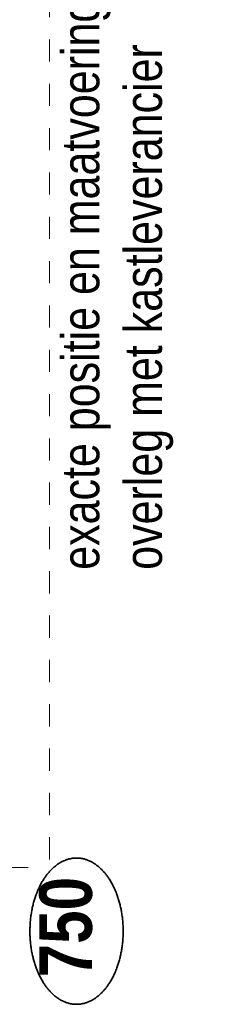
# Model space of a CAD drawing. Header units: millimetres. Extents: x 164654 to 368283, y 131426 to 252133.
# Tile 101 of 144: x 352575 to 353347, y 220718 to 224421. Entities that reach past the tile are written whole.
import ezdxf
from ezdxf.enums import TextEntityAlignment as Align

# ---------------------------------------------------------------- set-up
doc = ezdxf.new("R2010")
doc.units = ezdxf.units.MM
doc.header["$LTSCALE"] = 400
doc.linetypes.add('STYLE_01', pattern=[0.416641, 0.208282, -0.208359])
for name, color, linetype, lineweight in [('Binnenkozijnen', 140, 'Continuous', 15), ('Detailaanduiding', 5, 'Continuous', 70), ('None', 7, 'Continuous', 9)]:
    doc.layers.add(name, color=color, linetype=linetype, lineweight=lineweight)
doc.styles.add('Abadi MT Condensed Light', font='txt', dxfattribs={"height": 176.388889})
doc.styles.add('Arial Narrow (bold)', font='ARIALNB.TTF', dxfattribs={"height": 172.861111})
doc.styles.get("Standard").update_dxf_attribs({"font": 'arial.ttf'})

# ---------------------------------------------------------------- blocks, each defined once
blk = doc.blocks.new('Detail')
at = {"layer": 'Detailaanduiding', "color": 1, "linetype": 'Continuous', "lineweight": 35}
blk.add_open_spline([(-134.1, 153.9), (-70.3, 177.4), (77, 177.4), (140.9, 153.9), (204.7, 130.5), (241.5, 89.9), (278.4, 49.3), (278.4, 2.4), (278.4, -44.5), (241.5, -85.1), (204.7, -125.7), (140.9, -149.2), (77, -172.6), (-70.3, -172.6), (-134.1, -149.2), (-198, -125.7), (-234.8, -85.1), (-271.6, -44.5), (-271.6, 2.4), (-271.6, 49.3), (-234.8, 89.9), (-198, 130.5), (-134.1, 153.9)], degree=2, knots=[0, 0, 0, 0.097932, 0.195864, 0.195864, 0.280023, 0.280023, 0.347931, 0.347931, 0.415846, 0.415846, 0.5, 0.5, 0.597932, 0.695864, 0.695864, 0.780023, 0.780023, 0.847931, 0.847931, 0.915846, 0.915846, 1, 1, 1], dxfattribs=at)
at = {"layer": 'Detailaanduiding', "style": 'Arial Narrow (bold)'}
blk.add_attdef('Detail', text='', height=197.6, dxfattribs=at).set_placement((-170.2, 142.2), align=Align.TOP_LEFT)
at = {"layer": 'None', "color": 0, "flags": 1}
blk.add_attdef('Fragment', (-271.6, -528.2), '', height=197.6, dxfattribs=at)

msp = doc.modelspace()

# ---------------------------------------------------------------- linework, layer by layer
at = {"layer": 'Binnenkozijnen', "color": 140, "linetype": 'STYLE_01', "lineweight": 15}
for p in [(352686.97992, 228512.75849), (352356.97992, 221232.75849)]:
    msp.add_line(p, (352686.97992, 221232.75849), dxfattribs=at)

# ---------------------------------------------------------------- block references
at = {"layer": 'Detailaanduiding', "color": 7, "rotation": 90}
msp.add_blockref('Detail', (352790.94368, 220989.75257), dxfattribs=at).add_auto_attribs({'Detail': '750'})

# ---------------------------------------------------------------- texts
at = {"layer": 'None', "color": 140, "insert": (352732.90517, 222352.08382), "char_height": 141.1111111, "width": 2721.2046173, "attachment_point": 1, "rotation": 90, "style": 'Abadi MT Condensed Light'}
msp.add_mtext('exacte positie en maatvoering e07 in overleg met kastleverancier', dxfattribs=at)

doc.saveas('drawing.dxf')
